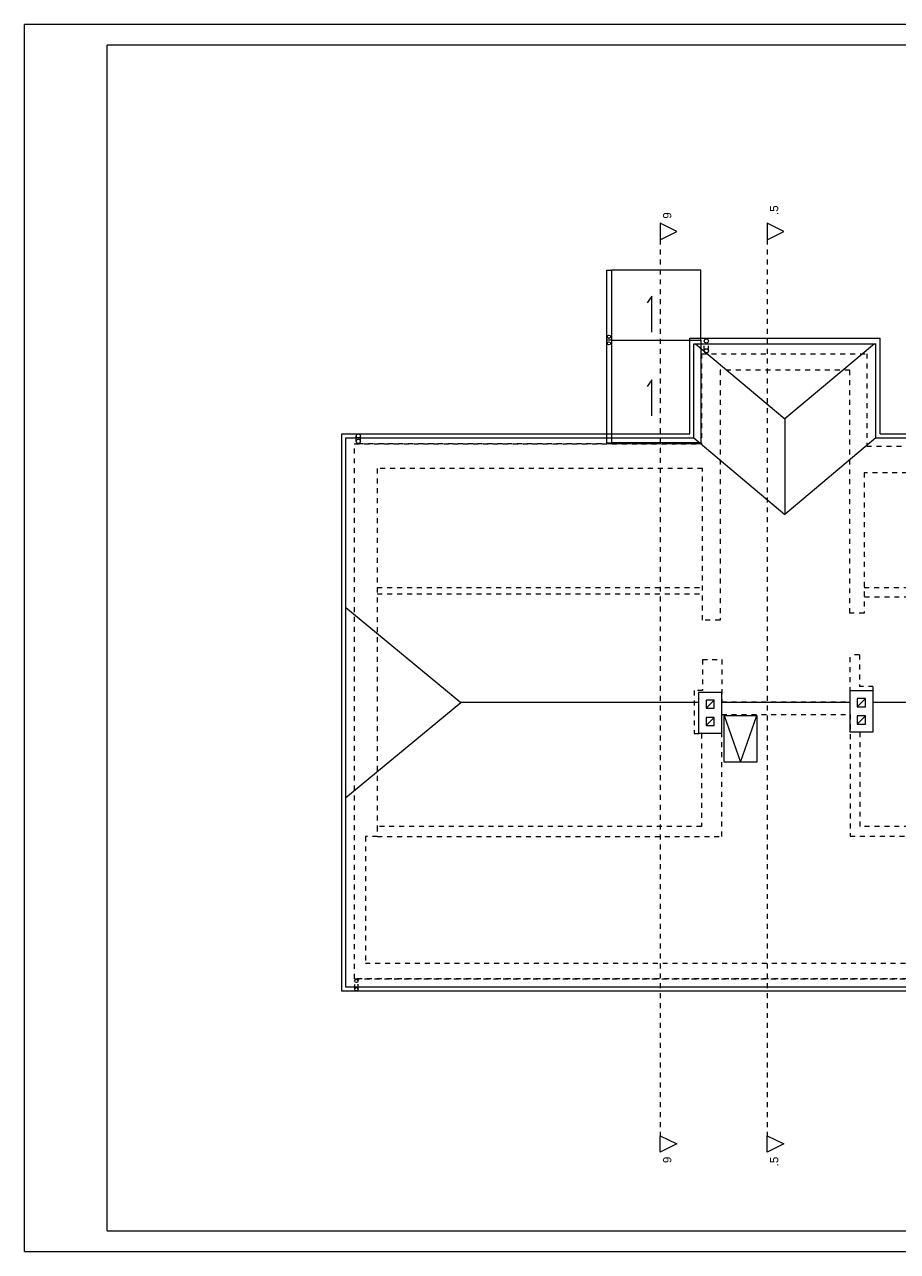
# Model space of a CAD drawing. Header units: millimetres. Extents: x 204754 to 499005, y -178579 to -103222.
# Tile 168 of 178: x 384772 to 405910, y -178579 to -148879. Entities that reach past the tile are written whole.
import ezdxf

# ---------------------------------------------------------------- set-up
doc = ezdxf.new("R2010")
doc.units = ezdxf.units.MM
doc.header["$MEASUREMENT"] = 0
doc.linetypes.add('Przerywana', pattern=[240, 120, -120])
doc.layers.get('0').update_dxf_attribs({"color": 252, "lineweight": 5})
for name, color, linetype, lineweight in [('840-G Znaczniki ogólne_Nr_pióra__3', 252, 'Continuous', 5), ('Nowe_! Tabelka_Nr_pióra__19', 252, 'Continuous', 5), ('Nowe_! Tabelka_Nr_pióra__7', 252, 'Continuous', 5), ('Nowe_820-G Rysunki Obrazki_Nr_pióra__24', 252, 'Continuous', 5), ('Nowe_820-G Rysunki Obrazki_Nr_pióra__57', 252, 'Continuous', 5), ('Nowe_820-G Rysunki Obrazki_Nr_pióra__84', 252, 'Continuous', 5), ('Nowe_Nowe_220(1)-A Ściany zewnętrzne_Nr_pióra__1', 252, 'Continuous', 5), ('Nowe_Nowe_220(1)-A Ściany zewnętrzne_Nr_pióra__143', 252, 'Continuous', 5), ('Nowe_Nowe_220(1)-A Ściany zewnętrzne_Nr_pióra__3', 252, 'Continuous', 5), ('Nowe_Nowe_220(1)-A Ściany zewnętrzne_Nr_pióra__7', 252, 'Continuous', 5), ('Nowe_Nowe_220(1)-A Ściany zewnętrzne_Nr_pióra__84', 252, 'Continuous', 5)]:
    doc.layers.add(name, color=color, linetype=linetype, lineweight=lineweight)
doc.styles.add('GENERATED_STYLE_4', font='arial.ttf')

# ---------------------------------------------------------------- blocks, each defined once
blk = doc.blocks.new('podkład 20251118')
at = {"color": 252, "lineweight": 5}
for p, q in [((400166, -153687), (400166, -154087)), ((400566, -153887), (400166, -153687)), ((402755, -153687), (402755, -154087)), ((403155, -153887), (402755, -153687)), ((400166, -154087), (400566, -153887)), ((402755, -154087), (403155, -153887)), ((400166, -176177), (400166, -175777)), ((400166, -175777), (400566, -175977)), ((402755, -176177), (402755, -175777)), ((402755, -175777), (403155, -175977)), ((400566, -175977), (400166, -176177)), ((403155, -175977), (402755, -176177))]:
    blk.add_line(p, q, dxfattribs=at)
at = {"layer": '840-G Znaczniki ogólne_Nr_pióra__3', "color": 252, "linetype": 'Continuous', "lineweight": 5}
for p, q in [((400166, -153687), (400166, -154087)), ((400566, -153887), (400166, -153687)), ((402755, -153687), (402755, -154087)), ((403155, -153887), (402755, -153687)), ((400166, -154087), (400566, -153887)), ((402755, -154087), (403155, -153887)), ((400166, -175777), (400566, -175977)), ((400166, -176177), (400166, -175777)), ((402755, -175777), (403155, -175977)), ((402755, -176177), (402755, -175777)), ((400566, -175977), (400166, -176177)), ((403155, -175977), (402755, -176177))]:
    blk.add_line(p, q, dxfattribs=at)
at = {"layer": '840-G Znaczniki ogólne_Nr_pióra__3', "color": 252, "linetype": 'Przerywana', "lineweight": 5}
for p, q in [((400166, -154087), (400166, -175777)), ((402755, -154087), (402755, -175777))]:
    blk.add_line(p, q, dxfattribs=at)
at = {"layer": 'Nowe_! Tabelka_Nr_pióra__19', "color": 252, "linetype": 'Continuous', "lineweight": 5}
for p, q in [((426772, -148879), (384772, -148879)), ((384772, -178579), (384772, -148879)), ((384772, -178579), (426772, -178579))]:
    blk.add_line(p, q, dxfattribs=at)
at = {"layer": 'Nowe_! Tabelka_Nr_pióra__7', "color": 252, "linetype": 'Continuous', "lineweight": 5}
for p, q in [((426272, -149379), (386772, -149379)), ((386772, -178079), (386772, -149379)), ((386772, -178079), (426272, -178079))]:
    blk.add_line(p, q, dxfattribs=at)
at = {"layer": 'Nowe_820-G Rysunki Obrazki_Nr_pióra__24', "color": 7, "linetype": 'Continuous', "lineweight": 15}
for centre in [(392807, -172028), (392807, -172233)]:
    blk.add_circle(centre, 40, dxfattribs=at)
at = {"layer": 'Nowe_820-G Rysunki Obrazki_Nr_pióra__57', "color": 252, "linetype": 'Continuous', "lineweight": 5}
for p, q in [((401145, -154822), (398985, -154822)), ((398985, -154822), (398985, -156516)), ((401145, -156516), (401145, -154822)), ((398985, -156516), (398985, -159006)), ((398985, -156516), (401145, -156516)), ((401145, -156516), (401145, -159006)), ((401145, -159006), (398985, -159006))]:
    blk.add_line(p, q, dxfattribs=at)
at = {"layer": 'Nowe_820-G Rysunki Obrazki_Nr_pióra__84', "color": 252, "linetype": 'Continuous', "lineweight": 5}
for p, q in [((398865, -154822), (398865, -159006)), ((398865, -154822), (398985, -154822)), ((398985, -156516), (398865, -156516)), ((398865, -159006), (398985, -159006))]:
    blk.add_line(p, q, dxfattribs=at)
for centre in [(398922, -156436), (398922, -156596)]:
    blk.add_circle(centre, 40, dxfattribs=at)
at = {"layer": 'Nowe_Nowe_220(1)-A Ściany zewnętrzne_Nr_pióra__1', "color": 252, "linetype": 'Continuous', "lineweight": 5}
for p, q in [((401658, -165047), (401091, -165047)), ((401091, -165047), (401091, -166034)), ((401658, -166034), (401658, -165047)), ((405319, -165011), (404753, -165011)), ((404753, -165011), (404753, -165997)), ((405319, -165997), (405319, -165011)), ((404753, -165997), (405319, -165997)), ((401091, -166034), (401658, -166034))]:
    blk.add_line(p, q, dxfattribs=at)
at = {"layer": 'Nowe_Nowe_220(1)-A Ściany zewnętrzne_Nr_pióra__143', "color": 252, "linetype": 'Continuous', "lineweight": 5}
for p, q in [((400980, -158887), (400980, -156606)), ((400980, -156606), (405390, -156606)), ((405390, -158887), (405390, -156606)), ((392555, -172180), (392555, -158887)), ((392555, -158887), (400980, -158887)), ((405390, -158887), (414025, -158887)), ((392555, -162987), (395335, -165287)), ((392555, -167587), (395335, -165287)), ((401091, -165287), (395335, -165287)), ((404753, -165287), (401658, -165287)), ((411245, -165287), (405319, -165287)), ((401715, -165607), (402501, -165607)), ((401715, -166734), (401715, -165607)), ((401715, -165607), (402108, -166734)), ((402108, -166734), (402501, -165607)), ((402501, -165607), (402501, -166734)), ((402501, -166734), (401715, -166734)), ((414025, -172180), (392555, -172180))]:
    blk.add_line(p, q, dxfattribs=at)
at = {"layer": 'Nowe_Nowe_220(1)-A Ściany zewnętrzne_Nr_pióra__3', "color": 252, "linetype": 'Przerywana', "lineweight": 5}
for p, q in [((401232, -156779), (401232, -156541)), ((401332, -156779), (401332, -156541)), ((401165, -156847), (405165, -156847)), ((401165, -156847), (401165, -159026)), ((405165, -156847), (405165, -159083)), ((404755, -157247), (401615, -157247)), ((401615, -157247), (401615, -163300)), ((404755, -163127), (404755, -157247)), ((392806, -158968), (392806, -158837)), ((392906, -158968), (392906, -158837)), ((392755, -159026), (401165, -159026)), ((392765, -171980), (392765, -159026)), ((405165, -159083), (413825, -159083)), ((401186, -159626), (393315, -159626)), ((393315, -159626), (393315, -168293)), ((401186, -163300), (401186, -159626)), ((413105, -159727), (405105, -159727)), ((405105, -159727), (405105, -163127)), ((393315, -162510), (401186, -162510)), ((393315, -162660), (401186, -162660)), ((405105, -162503), (413105, -162503)), ((413155, -162743), (405105, -162743)), ((401615, -163300), (401186, -163300)), ((405105, -163127), (404756, -163127)), ((404762, -165277), (404762, -164133)), ((404993, -164133), (404762, -164133)), ((404993, -164133), (404993, -164907)), ((401186, -164250), (401655, -164250)), ((401186, -164250), (401186, -165003)), ((401655, -164250), (401655, -165277)), ((401186, -165003), (400991, -165003)), ((400991, -165003), (400991, -166043)), ((405325, -164907), (404993, -164907)), ((405325, -166003), (405325, -164907)), ((401655, -165277), (404762, -165277)), ((401655, -168533), (401655, -165577)), ((401655, -165577), (404762, -165577)), ((404762, -165577), (404762, -168523)), ((405005, -168293), (405005, -166003)), ((405005, -166003), (405325, -166003)), ((400991, -166043), (401165, -166043)), ((401165, -166043), (401165, -168293)), ((393315, -168293), (393315, -168533)), ((401165, -168293), (393315, -168293)), ((413155, -168293), (405005, -168293)), ((393315, -168533), (393025, -168533)), ((393025, -168533), (393025, -171599)), ((393315, -168533), (401655, -168533)), ((404762, -168523), (413152, -168523)), ((393025, -171599), (413302, -171599)), ((392765, -171980), (413825, -171980)), ((392767, -172233), (392767, -172028)), ((392847, -172231), (392847, -172028))]:
    blk.add_line(p, q, dxfattribs=at)
at = {"layer": 'Nowe_Nowe_220(1)-A Ściany zewnętrzne_Nr_pióra__3', "color": 252, "linetype": 'Continuous', "lineweight": 5}
for p, q in [((401475, -165230), (401275, -165230)), ((401275, -165230), (401275, -165430)), ((401275, -165430), (401475, -165230)), ((401475, -165430), (401475, -165230)), ((405136, -165194), (404936, -165194)), ((404936, -165194), (404936, -165394)), ((404936, -165394), (405136, -165194)), ((404936, -165394), (405136, -165394)), ((405136, -165394), (405136, -165194)), ((401275, -165430), (401475, -165430)), ((401475, -165650), (401275, -165650)), ((401275, -165650), (401275, -165850)), ((401275, -165850), (401475, -165650)), ((401475, -165850), (401475, -165650)), ((405136, -165614), (404936, -165614)), ((404936, -165614), (404936, -165814)), ((404936, -165814), (405136, -165614)), ((405136, -165814), (405136, -165614)), ((401275, -165850), (401475, -165850)), ((404936, -165814), (405136, -165814))]:
    blk.add_line(p, q, dxfattribs=at)
for centre in [(401282, -156541), (401282, -156779), (392856, -158837), (392856, -158968)]:
    blk.add_circle(centre, 50, dxfattribs=at)
at = {"layer": 'Nowe_Nowe_220(1)-A Ściany zewnętrzne_Nr_pióra__7', "color": 252, "linetype": 'Continuous', "lineweight": 5}
for p, q in [((400880, -158787), (400880, -156472)), ((400880, -156472), (405490, -156472)), ((405490, -158787), (405490, -156472)), ((401020, -156606), (403185, -158423)), ((405350, -156606), (403185, -158423)), ((403185, -158423), (403185, -160738)), ((392455, -172280), (392455, -158787)), ((392455, -158787), (400880, -158787)), ((400980, -158887), (403185, -160738)), ((405390, -158887), (403185, -160738)), ((405490, -158787), (414125, -158787)), ((414125, -172280), (392455, -172280))]:
    blk.add_line(p, q, dxfattribs=at)
at = {"layer": 'Nowe_Nowe_220(1)-A Ściany zewnętrzne_Nr_pióra__7', "color": 252, "linetype": 'Przerywana', "lineweight": 5}
for p, q in [((401165, -156847), (405165, -156847)), ((405165, -156847), (405165, -158862)), ((392765, -171980), (392765, -159026)), ((401144, -159026), (392765, -159026)), ((413825, -171980), (392765, -171980))]:
    blk.add_line(p, q, dxfattribs=at)
at = {"layer": 'Nowe_Nowe_220(1)-A Ściany zewnętrzne_Nr_pióra__84', "color": 252, "linetype": 'Continuous', "lineweight": 5}
for p, q in [((399959, -155452), (399851, -155613)), ((399959, -156325), (399959, -155452)), ((399959, -157476), (399851, -157637)), ((399959, -158349), (399959, -157476))]:
    blk.add_line(p, q, dxfattribs=at)
at = {"layer": '840-G Znaczniki ogólne_Nr_pióra__3', "color": 252, "lineweight": 5, "style": 'GENERATED_STYLE_4'}
for s, p in [('9', (400434, -153579)), (' .5', (403023, -153567)), ('9', (400434, -176440)), (' .5', (403023, -176596))]:
    blk.add_text(s, height=200, rotation=90, dxfattribs=at).set_placement(p)

msp = doc.modelspace()

# ---------------------------------------------------------------- block references
msp.add_blockref('podkład 20251118', (0, 0))

doc.saveas('drawing.dxf')
